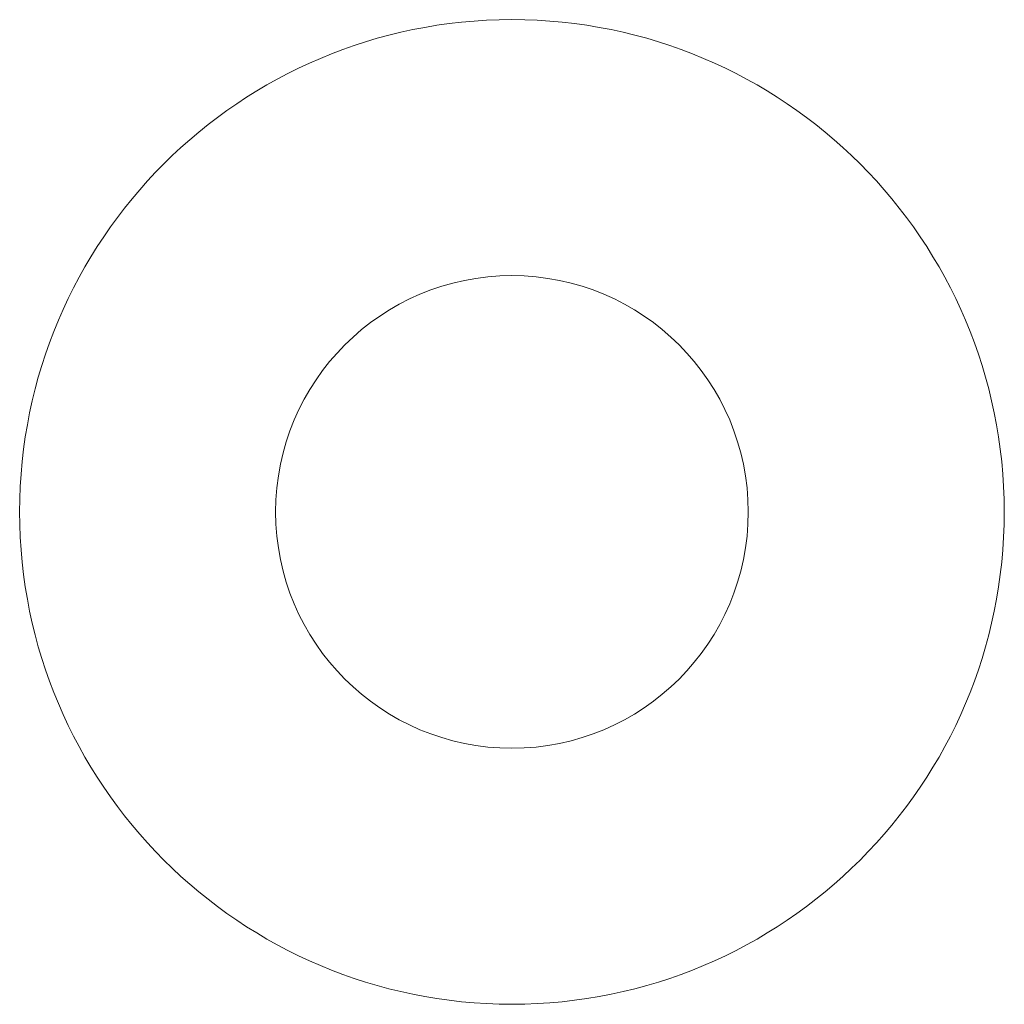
# Model space of a CAD drawing. Header units: millimetres. Extents: x 82 to 182, y 26 to 126.
import ezdxf

# ---------------------------------------------------------------- set-up
doc = ezdxf.new("R2010")
doc.units = ezdxf.units.MM

msp = doc.modelspace()

# ---------------------------------------------------------------- linework, layer by layer
at = {"color": 7, "linetype": 'Continuous', "lineweight": 15}
for radius in [50, 24]:
    msp.add_circle((131.66, 75.81), radius, dxfattribs=at)

doc.saveas('drawing.dxf')
